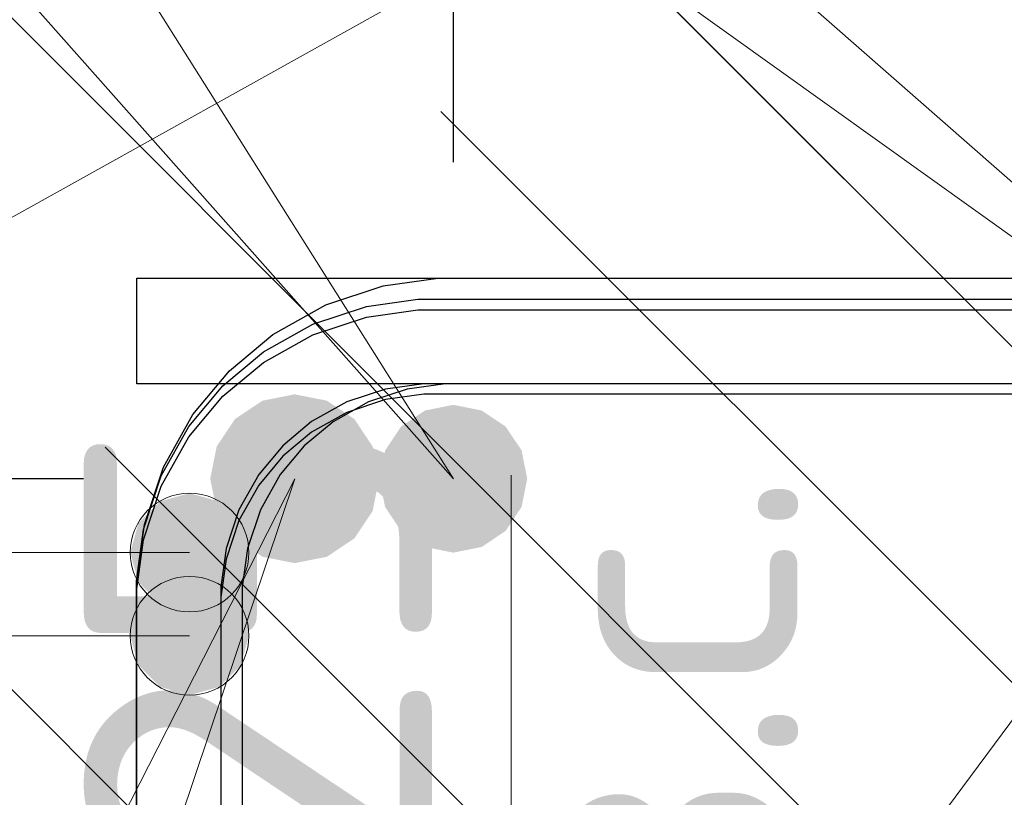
# Model space of a CAD drawing. Header units: metres. Extents: x -38 to 97, y -15 to 21.
# Tile 55 of 225: x 72.214 to 72.3074, y 3.3168 to 3.3905. Entities that reach past the tile are written whole.
import ezdxf

# ---------------------------------------------------------------- set-up
doc = ezdxf.new("R2010")
doc.units = ezdxf.units.M
doc.header["$PDMODE"] = 65
for name, color, linetype, lineweight in [('XR$3$Арм.стержн.горизонт. 1', 180, 'Continuous', 35), ('XR$3$Размерная линия_ общее', 7, 'Continuous', 13), ('XR$4$Арм. стержнями верхней зоны', 180, 'Continuous', 35), ('XR$4$Арм.стержн. Арматура края', 96, 'Continuous', 35), ('XR$4$Арм.стержн. Доп. арматура', 180, 'Continuous', 35), ('XR$4$Арм.стержн. Хомут', 240, 'Continuous', 35), ('XR$4$Арм.стержн.горизонт. 1', 180, 'Continuous', 35), ('XR$4$Размерная линия (1)', 7, 'Continuous', 13), ('XR$6$Арм. стержнями верхней зоны', 180, 'Continuous', 35), ('XR$6$Арм.стержн. Арматура края', 96, 'Continuous', 35), ('XR$6$Арм.стержн. Доп. арматура', 180, 'Continuous', 35), ('XR$6$Арм.стержн. Хомут', 240, 'Continuous', 35), ('XR$6$Арм.стержн.горизонт. 1', 180, 'Continuous', 35), ('XR$6$Размерная линия (1)', 7, 'Continuous', 13)]:
    doc.layers.add(name, color=color, linetype=linetype, lineweight=lineweight)
doc.styles.add('ISOCPEUR', font='txt')
doc.dimstyles.new('DIMSTYLE_11', dxfattribs={"dimtxt": 0.033, "dimasz": 0.0375, "dimexe": 0, "dimexo": 0, "dimgap": 0.0165, "dimtad": 2, "dimdec": 0, "dimlfac": 1000, "dimrnd": 1, "dimzin": 12, "dimdsep": 46, "dimtxsty": 'ISOCPEUR', "dimblk1": 'ALL_ML_STRICH', "dimblk2": 'ALL_ML_STRICH', "dimsah": 1, "dimcen": 0, "dimclrd": 7, "dimclre": 256, "dimclrt": 7, "dimadec": 0, "dimazin": 0, "dimtfac": 1, "dimtdec": 0, "dimtix": 1, "dimtmove": 2, "dimatfit": 3, "dimfxl": 0, "dimtvp": 1.2, "dimtzin": 0, "dimlwd": 0, "dimlwe": -3, "dimarcsym": 0})
doc.dimstyles.new('DIMSTYLE_12', dxfattribs={"dimtxt": 0.03, "dimasz": 0.03, "dimexe": 0, "dimexo": 0, "dimgap": 0.015, "dimtad": 2, "dimdec": 0, "dimlfac": 1000, "dimrnd": 1, "dimzin": 12, "dimdsep": 46, "dimtxsty": 'ISOCPEUR', "dimblk1": 'ALL_ML_STRICH', "dimblk2": 'ALL_ML_STRICH', "dimsah": 1, "dimcen": 0, "dimclrd": 7, "dimclre": 256, "dimclrt": 7, "dimadec": 0, "dimazin": 0, "dimtfac": 1, "dimtdec": 0, "dimtix": 1, "dimtmove": 2, "dimatfit": 3, "dimfxl": 0, "dimtzin": 0, "dimlwd": 0, "dimlwe": -3, "dimarcsym": 0})
doc.dimstyles.new('DIMSTYLE_14', dxfattribs={"dimtxt": 0.03, "dimasz": 0.03, "dimexe": 0, "dimexo": 0, "dimgap": 0.015, "dimtad": 2, "dimdec": 0, "dimlfac": 1000, "dimrnd": 1, "dimzin": 12, "dimdsep": 46, "dimtxsty": 'ISOCPEUR', "dimblk1": 'ALL_ML_STRICH', "dimblk2": 'ALL_ML_STRICH', "dimsah": 1, "dimcen": 0, "dimclrd": 7, "dimclre": 256, "dimclrt": 7, "dimadec": 0, "dimazin": 0, "dimtfac": 1, "dimtdec": 0, "dimtix": 1, "dimtmove": 2, "dimatfit": 3, "dimfxl": 0, "dimtvp": 1.2, "dimtzin": 0, "dimlwd": 0, "dimlwe": -3, "dimarcsym": 0})
doc.dimstyles.new('DIMSTYLE_23', dxfattribs={"dimtxt": 0.03, "dimasz": 0.03, "dimexe": 0, "dimexo": 0, "dimgap": 0.015, "dimtad": 2, "dimdec": 0, "dimlfac": 1000, "dimrnd": 5, "dimzin": 12, "dimdsep": 46, "dimtxsty": 'ISOCPEUR', "dimblk1": 'ALL_ML_STRICH', "dimblk2": 'ALL_ML_STRICH', "dimsah": 1, "dimcen": 0, "dimclrd": 7, "dimclre": 256, "dimclrt": 7, "dimadec": 0, "dimazin": 0, "dimtfac": 1, "dimtdec": 0, "dimtix": 1, "dimtmove": 2, "dimatfit": 3, "dimfxl": 0, "dimtvp": 1.2, "dimtzin": 0, "dimlwd": 0, "dimlwe": -3, "dimarcsym": 0})
doc.dimstyles.new('DIMSTYLE_24', dxfattribs={"dimtxt": 0.03, "dimasz": 0.03, "dimexe": 0, "dimexo": 0, "dimgap": 0.015, "dimtad": 2, "dimdec": 0, "dimlfac": 1000, "dimrnd": 5, "dimzin": 12, "dimdsep": 46, "dimtxsty": 'ISOCPEUR', "dimblk1": 'ALL_ML_STRICH', "dimblk2": 'ALL_ML_STRICH', "dimsah": 1, "dimcen": 0, "dimclrd": 7, "dimclre": 256, "dimclrt": 7, "dimadec": 0, "dimazin": 0, "dimtfac": 1, "dimtdec": 0, "dimtix": 1, "dimtmove": 2, "dimatfit": 3, "dimfxl": 0, "dimtzin": 0, "dimlwd": 0, "dimlwe": -3, "dimarcsym": 0})
pattern_1 = [(135, (0, 0), (-0.031819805, -0.031819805), [0.4, -0.05, 0, -0.05]), (135, (-0.01591, -0.01591), (-0.031819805, -0.031819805), [0.8, -0.1, 0.1, -0.1])]

# ---------------------------------------------------------------- blocks, each defined once
blk = doc.blocks.new('ALL_ML_STRICH')
at = {"color": 0, "linetype": 'ByBlock', "lineweight": -2}
for p, q in [((0, -0.5), (0, 0.5)), ((-0.3, -0.3), (0.3, 0.3)), ((-1, 0), (0.5, 0))]:
    blk.add_line(p, q, dxfattribs=at)
blk = doc.blocks.new('*D96')
at = {"layer": 'DEFPOINTS', "color": 7, "linetype": 'Continuous', "lineweight": 13, "transparency": 33554687}
for p in [(72.22062, 3.283307), (72.22562, 3.258307), (72.260607, 3.258307)]:
    blk.add_point(p, dxfattribs=at)
at = {"layer": 'XR$3$Размерная линия_ общее', "color": 253, "linetype": 'Continuous', "lineweight": -2, "true_color": 0xa0a0a0, "transparency": 33554687}
for p, q in [((72.24062, 3.283307), (72.260607, 3.283307)), ((72.24562, 3.258307), (72.260607, 3.258307))]:
    blk.add_line(p, q, dxfattribs=at)
at = {"layer": 'XR$3$Размерная линия_ общее', "color": 7, "linetype": 'Continuous', "lineweight": -2, "transparency": 33554687}
blk.add_line((72.260607, 3.258307), (72.260607, 3.283307), dxfattribs=at)
at = {"layer": 'XR$3$Размерная линия_ общее', "color": 7, "linetype": 'Continuous', "lineweight": 13, "transparency": 33554687, "xscale": 0.0375, "yscale": 0.0375, "zscale": 0.0375}
for p, rotation in [((72.260607, 3.283307), 90), ((72.260607, 3.258307), 270)]:
    blk.add_blockref('ALL_ML_STRICH', p, dxfattribs=dict(at, rotation=rotation))
at = {"layer": 'XR$3$Размерная линия_ общее', "color": 7, "linetype": 'Continuous', "lineweight": 13, "transparency": 33554687, "insert": (72.260817, 3.303083), "char_height": 0.027, "width": 0.00135, "attachment_point": 1, "rotation": 90, "line_spacing_factor": 0.60241, "style": 'ISOCPEUR'}
blk.add_mtext('з.с.', dxfattribs=at)
at = {"layer": 'XR$3$Размерная линия_ общее', "color": 7, "linetype": 'Continuous', "lineweight": 13, "transparency": 33554687, "insert": (72.236607, 3.330032), "char_height": 0.033, "width": 0.066, "attachment_point": 5, "rotation": 90, "style": 'ISOCPEUR'}
blk.add_mtext('\\A1;{25}', dxfattribs=at)
blk = doc.blocks.new('*D338')
at = {"layer": 'DEFPOINTS', "color": 7, "linetype": 'Continuous', "lineweight": 13, "transparency": 33554687}
for p in [(72.200139, 3.479037), (72.200139, 3.391972), (72.255139, 3.356972)]:
    blk.add_point(p, dxfattribs=at)
at = {"layer": 'XR$4$Размерная линия (1)', "color": 9, "linetype": 'Continuous', "lineweight": -2, "true_color": 0xc7c7c7, "transparency": 33554687}
for p, q in [((72.200139, 3.411972), (72.200139, 3.479037)), ((72.255139, 3.376972), (72.255139, 3.479037))]:
    blk.add_line(p, q, dxfattribs=at)
at = {"layer": 'XR$4$Размерная линия (1)', "color": 7, "linetype": 'Continuous', "lineweight": -2, "transparency": 33554687}
blk.add_line((72.200139, 3.479037), (72.255139, 3.479037), dxfattribs=at)
at = {"layer": 'XR$4$Размерная линия (1)', "color": 7, "linetype": 'Continuous', "lineweight": 13, "transparency": 33554687, "xscale": 0.03, "yscale": 0.03, "zscale": 0.03, "rotation": 180}
blk.add_blockref('ALL_ML_STRICH', (72.200139, 3.479037), dxfattribs=at)
at = {"layer": 'XR$4$Размерная линия (1)', "color": 7, "linetype": 'Continuous', "lineweight": 13, "transparency": 33554687, "xscale": 0.03, "yscale": 0.03, "zscale": 0.03}
blk.add_blockref('ALL_ML_STRICH', (72.255139, 3.479037), dxfattribs=at)
at = {"layer": 'XR$4$Размерная линия (1)', "color": 7, "linetype": 'Continuous', "lineweight": 13, "transparency": 33554687, "insert": (72.281413, 3.552915), "char_height": 0.03, "width": 0.06, "attachment_point": 5, "style": 'ISOCPEUR'}
blk.add_mtext('\\A1;{55}', dxfattribs=at)
blk = doc.blocks.new('*D339')
at = {"layer": 'DEFPOINTS', "color": 7, "linetype": 'Continuous', "lineweight": 13, "transparency": 33554687}
for p in [(72.255139, 3.479037), (72.255139, 3.356972), (72.340063, 3.356972)]:
    blk.add_point(p, dxfattribs=at)
at = {"layer": 'XR$4$Размерная линия (1)', "color": 9, "linetype": 'Continuous', "lineweight": -2, "true_color": 0xc7c7c7, "transparency": 33554687}
for p, q in [((72.255139, 3.376972), (72.255139, 3.479037)), ((72.340063, 3.376972), (72.340063, 3.479037))]:
    blk.add_line(p, q, dxfattribs=at)
at = {"layer": 'XR$4$Размерная линия (1)', "color": 7, "linetype": 'Continuous', "lineweight": -2, "transparency": 33554687}
blk.add_line((72.255139, 3.479037), (72.340063, 3.479037), dxfattribs=at)
at = {"layer": 'XR$4$Размерная линия (1)', "color": 7, "linetype": 'Continuous', "lineweight": 13, "transparency": 33554687, "xscale": 0.03, "yscale": 0.03, "zscale": 0.03, "rotation": 180}
blk.add_blockref('ALL_ML_STRICH', (72.255139, 3.479037), dxfattribs=at)
at = {"layer": 'XR$4$Размерная линия (1)', "color": 7, "linetype": 'Continuous', "lineweight": 13, "transparency": 33554687, "xscale": 0.03, "yscale": 0.03, "zscale": 0.03}
blk.add_blockref('ALL_ML_STRICH', (72.340063, 3.479037), dxfattribs=at)
at = {"layer": 'XR$4$Размерная линия (1)', "color": 7, "linetype": 'Continuous', "lineweight": 13, "transparency": 33554687, "insert": (72.299101, 3.501537), "char_height": 0.03, "width": 0.06, "attachment_point": 5, "style": 'ISOCPEUR'}
blk.add_mtext('\\A1;{85}', dxfattribs=at)
blk = doc.blocks.new('*D570')
at = {"layer": 'DEFPOINTS', "color": 7, "linetype": 'Continuous', "lineweight": 13, "transparency": 33554687}
for p in [(72.240101, 3.346972), (72.154832, 3.226972), (72.240101, 3.226972)]:
    blk.add_point(p, dxfattribs=at)
at = {"layer": 'XR$4$Размерная линия (1)', "color": 9, "linetype": 'Continuous', "lineweight": -2, "true_color": 0xc7c7c7, "transparency": 33554687}
for p, q in [((72.220101, 3.346972), (72.154832, 3.346972)), ((72.220101, 3.226972), (72.154832, 3.226972))]:
    blk.add_line(p, q, dxfattribs=at)
at = {"layer": 'XR$4$Размерная линия (1)', "color": 7, "linetype": 'Continuous', "lineweight": -2, "transparency": 33554687}
blk.add_line((72.154832, 3.226972), (72.154832, 3.346972), dxfattribs=at)
at = {"layer": 'XR$4$Размерная линия (1)', "color": 7, "linetype": 'Continuous', "lineweight": 13, "transparency": 33554687, "xscale": 0.03, "yscale": 0.03, "zscale": 0.03}
for p, rotation in [((72.154832, 3.346972), 90), ((72.154832, 3.226972), 270)]:
    blk.add_blockref('ALL_ML_STRICH', p, dxfattribs=dict(at, rotation=rotation))
at = {"layer": 'XR$4$Размерная линия (1)', "color": 7, "linetype": 'Continuous', "lineweight": 13, "transparency": 33554687, "insert": (72.132332, 3.291472), "char_height": 0.03, "width": 0.09, "attachment_point": 5, "rotation": 90, "style": 'ISOCPEUR'}
blk.add_mtext('\\A1;{120}', dxfattribs=at)
blk = doc.blocks.new('*D571')
at = {"layer": 'DEFPOINTS', "color": 7, "linetype": 'Continuous', "lineweight": 13, "transparency": 33554687}
for p in [(72.200139, 3.391972), (72.154832, 3.346972), (72.240101, 3.346972)]:
    blk.add_point(p, dxfattribs=at)
at = {"layer": 'XR$4$Размерная линия (1)', "color": 9, "linetype": 'Continuous', "lineweight": -2, "true_color": 0xc7c7c7, "transparency": 33554687}
for p, q in [((72.180139, 3.391972), (72.154832, 3.391972)), ((72.220101, 3.346972), (72.154832, 3.346972))]:
    blk.add_line(p, q, dxfattribs=at)
at = {"layer": 'XR$4$Размерная линия (1)', "color": 7, "linetype": 'Continuous', "lineweight": -2, "transparency": 33554687}
blk.add_line((72.154832, 3.346972), (72.154832, 3.391972), dxfattribs=at)
at = {"layer": 'XR$4$Размерная линия (1)', "color": 7, "linetype": 'Continuous', "lineweight": 13, "transparency": 33554687, "xscale": 0.03, "yscale": 0.03, "zscale": 0.03}
for p, rotation in [((72.154832, 3.391972), 90), ((72.154832, 3.346972), 270)]:
    blk.add_blockref('ALL_ML_STRICH', p, dxfattribs=dict(at, rotation=rotation))
at = {"layer": 'XR$4$Размерная линия (1)', "color": 7, "linetype": 'Continuous', "lineweight": 13, "transparency": 33554687, "insert": (72.132432, 3.434257), "char_height": 0.03, "width": 0.06, "attachment_point": 5, "rotation": 90, "style": 'ISOCPEUR'}
blk.add_mtext('\\A1;{45}', dxfattribs=at)
blk = doc.blocks.new('*D655')
at = {"layer": 'DEFPOINTS', "color": 7, "linetype": 'Continuous', "lineweight": 13, "transparency": 33554687}
for p in [(72.200139, 3.479037), (72.200139, 3.391972), (72.255139, 3.356972)]:
    blk.add_point(p, dxfattribs=at)
at = {"layer": 'XR$6$Размерная линия (1)', "color": 9, "linetype": 'Continuous', "lineweight": -2, "true_color": 0xc7c7c7, "transparency": 33554687}
for p, q in [((72.200139, 3.411972), (72.200139, 3.479037)), ((72.255139, 3.376972), (72.255139, 3.479037))]:
    blk.add_line(p, q, dxfattribs=at)
at = {"layer": 'XR$6$Размерная линия (1)', "color": 7, "linetype": 'Continuous', "lineweight": -2, "transparency": 33554687}
blk.add_line((72.200139, 3.479037), (72.255139, 3.479037), dxfattribs=at)
at = {"layer": 'XR$6$Размерная линия (1)', "color": 7, "linetype": 'Continuous', "lineweight": 13, "transparency": 33554687, "xscale": 0.03, "yscale": 0.03, "zscale": 0.03, "rotation": 180}
blk.add_blockref('ALL_ML_STRICH', (72.200139, 3.479037), dxfattribs=at)
at = {"layer": 'XR$6$Размерная линия (1)', "color": 7, "linetype": 'Continuous', "lineweight": 13, "transparency": 33554687, "xscale": 0.03, "yscale": 0.03, "zscale": 0.03}
blk.add_blockref('ALL_ML_STRICH', (72.255139, 3.479037), dxfattribs=at)
at = {"layer": 'XR$6$Размерная линия (1)', "color": 7, "linetype": 'Continuous', "lineweight": 13, "transparency": 33554687, "insert": (72.281413, 3.552915), "char_height": 0.03, "width": 0.06, "attachment_point": 5, "style": 'ISOCPEUR'}
blk.add_mtext('\\A1;{55}', dxfattribs=at)
blk = doc.blocks.new('*D656')
at = {"layer": 'DEFPOINTS', "color": 7, "linetype": 'Continuous', "lineweight": 13, "transparency": 33554687}
for p in [(72.255139, 3.479037), (72.255139, 3.356972), (72.340063, 3.356972)]:
    blk.add_point(p, dxfattribs=at)
at = {"layer": 'XR$6$Размерная линия (1)', "color": 9, "linetype": 'Continuous', "lineweight": -2, "true_color": 0xc7c7c7, "transparency": 33554687}
for p, q in [((72.255139, 3.376972), (72.255139, 3.479037)), ((72.340063, 3.376972), (72.340063, 3.479037))]:
    blk.add_line(p, q, dxfattribs=at)
at = {"layer": 'XR$6$Размерная линия (1)', "color": 7, "linetype": 'Continuous', "lineweight": -2, "transparency": 33554687}
blk.add_line((72.255139, 3.479037), (72.340063, 3.479037), dxfattribs=at)
at = {"layer": 'XR$6$Размерная линия (1)', "color": 7, "linetype": 'Continuous', "lineweight": 13, "transparency": 33554687, "xscale": 0.03, "yscale": 0.03, "zscale": 0.03, "rotation": 180}
blk.add_blockref('ALL_ML_STRICH', (72.255139, 3.479037), dxfattribs=at)
at = {"layer": 'XR$6$Размерная линия (1)', "color": 7, "linetype": 'Continuous', "lineweight": 13, "transparency": 33554687, "xscale": 0.03, "yscale": 0.03, "zscale": 0.03}
blk.add_blockref('ALL_ML_STRICH', (72.340063, 3.479037), dxfattribs=at)
at = {"layer": 'XR$6$Размерная линия (1)', "color": 7, "linetype": 'Continuous', "lineweight": 13, "transparency": 33554687, "insert": (72.299101, 3.501537), "char_height": 0.03, "width": 0.06, "attachment_point": 5, "style": 'ISOCPEUR'}
blk.add_mtext('\\A1;{85}', dxfattribs=at)
blk = doc.blocks.new('*D947')
at = {"layer": 'DEFPOINTS', "color": 7, "linetype": 'Continuous', "lineweight": 13, "transparency": 33554687}
for p in [(72.240101, 3.346972), (72.154832, 3.226972), (72.240101, 3.226972)]:
    blk.add_point(p, dxfattribs=at)
at = {"layer": 'XR$6$Размерная линия (1)', "color": 9, "linetype": 'Continuous', "lineweight": -2, "true_color": 0xc7c7c7, "transparency": 33554687}
for p, q in [((72.220101, 3.346972), (72.154832, 3.346972)), ((72.220101, 3.226972), (72.154832, 3.226972))]:
    blk.add_line(p, q, dxfattribs=at)
at = {"layer": 'XR$6$Размерная линия (1)', "color": 7, "linetype": 'Continuous', "lineweight": -2, "transparency": 33554687}
blk.add_line((72.154832, 3.226972), (72.154832, 3.346972), dxfattribs=at)
at = {"layer": 'XR$6$Размерная линия (1)', "color": 7, "linetype": 'Continuous', "lineweight": 13, "transparency": 33554687, "xscale": 0.03, "yscale": 0.03, "zscale": 0.03}
for p, rotation in [((72.154832, 3.346972), 90), ((72.154832, 3.226972), 270)]:
    blk.add_blockref('ALL_ML_STRICH', p, dxfattribs=dict(at, rotation=rotation))
at = {"layer": 'XR$6$Размерная линия (1)', "color": 7, "linetype": 'Continuous', "lineweight": 13, "transparency": 33554687, "insert": (72.132332, 3.291472), "char_height": 0.03, "width": 0.09, "attachment_point": 5, "rotation": 90, "style": 'ISOCPEUR'}
blk.add_mtext('\\A1;{120}', dxfattribs=at)
blk = doc.blocks.new('*D948')
at = {"layer": 'DEFPOINTS', "color": 7, "linetype": 'Continuous', "lineweight": 13, "transparency": 33554687}
for p in [(72.200139, 3.391972), (72.154832, 3.346972), (72.240101, 3.346972)]:
    blk.add_point(p, dxfattribs=at)
at = {"layer": 'XR$6$Размерная линия (1)', "color": 9, "linetype": 'Continuous', "lineweight": -2, "true_color": 0xc7c7c7, "transparency": 33554687}
for p, q in [((72.180139, 3.391972), (72.154832, 3.391972)), ((72.220101, 3.346972), (72.154832, 3.346972))]:
    blk.add_line(p, q, dxfattribs=at)
at = {"layer": 'XR$6$Размерная линия (1)', "color": 7, "linetype": 'Continuous', "lineweight": -2, "transparency": 33554687}
blk.add_line((72.154832, 3.346972), (72.154832, 3.391972), dxfattribs=at)
at = {"layer": 'XR$6$Размерная линия (1)', "color": 7, "linetype": 'Continuous', "lineweight": 13, "transparency": 33554687, "xscale": 0.03, "yscale": 0.03, "zscale": 0.03}
for p, rotation in [((72.154832, 3.391972), 90), ((72.154832, 3.346972), 270)]:
    blk.add_blockref('ALL_ML_STRICH', p, dxfattribs=dict(at, rotation=rotation))
at = {"layer": 'XR$6$Размерная линия (1)', "color": 7, "linetype": 'Continuous', "lineweight": 13, "transparency": 33554687, "insert": (72.132432, 3.434257), "char_height": 0.03, "width": 0.06, "attachment_point": 5, "rotation": 90, "style": 'ISOCPEUR'}
blk.add_mtext('\\A1;{45}', dxfattribs=at)

msp = doc.modelspace()

# ---------------------------------------------------------------- hatches: boundary and pattern name
at = {"linetype": 'Continuous', "lineweight": 13, "transparency": 33554687}
h = msp.add_hatch(dxfattribs=at)
h.set_pattern_fill('__________540', scale=0.015, style=0, pattern_type=2)
h.set_pattern_definition(pattern_1)
h.paths.add_polyline_path([(72.345916, 3.618307), (72.125916, 3.618307), (72.125916, 3.498307), (72.045916, 3.458307), (72.045916, 3.258307), (72.345916, 3.258307)], flags=0)
h = msp.add_hatch(dxfattribs=at)
h.set_pattern_fill('__________540', scale=0.015, style=0, pattern_type=2)
h.set_pattern_definition(pattern_1)
h.paths.add_polyline_path([(72.20014, 3.391972), (72.20014, 3.191972), (72.627321, 3.191972), (72.627321, 3.391972)], flags=0)
h = msp.add_hatch(dxfattribs=at)
h.set_pattern_fill('__________540', scale=0.015, style=0, pattern_type=2)
h.set_pattern_definition(pattern_1)
h.paths.add_polyline_path([(72.20014, 3.391972), (72.20014, 3.191972), (72.627321, 3.191972), (72.627321, 3.391972)], flags=0)
at = {"layer": 'XR$4$Арм.стержн. Арматура края', "linetype": 'Continuous', "lineweight": 13, "transparency": 33554687}
for points in [[(72.227327, 3.344817), (72.230139, 3.334354), (72.230139, 3.345604)], [(72.230139, 3.345604), (72.230139, 3.334354), (72.232952, 3.335142)], [(72.230139, 3.345604), (72.232952, 3.335142), (72.232952, 3.344817)], [(72.225302, 3.342792), (72.227327, 3.335142), (72.227327, 3.344817)], [(72.227327, 3.344817), (72.227327, 3.335142), (72.230139, 3.334354)], [(72.232952, 3.344817), (72.232952, 3.335142), (72.234977, 3.337167)], [(72.232952, 3.344817), (72.234977, 3.337167), (72.234977, 3.342792)], [(72.225302, 3.337167), (72.225302, 3.342792), (72.224514, 3.339979)], [(72.225302, 3.342792), (72.225302, 3.337167), (72.227327, 3.335142)], [(72.234977, 3.342792), (72.234977, 3.337167), (72.235764, 3.339979)]]:
    msp.add_hatch(color=7, dxfattribs=at).paths.add_polyline_path(points)
at = {"layer": 'XR$4$Арм.стержн. Доп. арматура', "linetype": 'Continuous', "lineweight": 50, "transparency": 33554687}
msp.add_hatch(color=7, dxfattribs=at).paths.add_polyline_path([(72.262139, 3.346972), (72.261606, 3.349651), (72.260089, 3.351922), (72.257818, 3.353439), (72.255139, 3.353972), (72.25246, 3.353439), (72.250189, 3.351922), (72.248672, 3.349651), (72.248139, 3.346972), (72.248672, 3.344293), (72.250189, 3.342022), (72.25246, 3.340505), (72.255139, 3.339972), (72.257818, 3.340505), (72.260089, 3.342022), (72.261606, 3.344293)])
at = {"layer": 'XR$4$Арм.стержн.горизонт. 1', "linetype": 'Continuous', "lineweight": 50, "transparency": 33554687}
msp.add_hatch(color=7, dxfattribs=at).paths.add_polyline_path([(72.248101, 3.346972), (72.247492, 3.350034), (72.245758, 3.352629), (72.243163, 3.354363), (72.240101, 3.354972), (72.23704, 3.354363), (72.234444, 3.352629), (72.23271, 3.350034), (72.232101, 3.346972), (72.23271, 3.343911), (72.234444, 3.341315), (72.23704, 3.339581), (72.240101, 3.338972), (72.243163, 3.339581), (72.245758, 3.341315), (72.247492, 3.343911)])
at = {"layer": 'XR$6$Арм.стержн. Арматура края', "linetype": 'Continuous', "lineweight": 13, "transparency": 33554687}
for points in [[(72.227327, 3.336929), (72.230139, 3.326467), (72.230139, 3.337717)], [(72.230139, 3.337717), (72.230139, 3.326467), (72.232952, 3.327254)], [(72.230139, 3.337717), (72.232952, 3.327254), (72.232952, 3.336929)], [(72.225302, 3.334904), (72.227327, 3.327254), (72.227327, 3.336929)], [(72.227327, 3.336929), (72.227327, 3.327254), (72.230139, 3.326467)], [(72.232952, 3.336929), (72.232952, 3.327254), (72.234977, 3.329279)], [(72.232952, 3.336929), (72.234977, 3.329279), (72.234977, 3.334904)], [(72.225302, 3.329279), (72.225302, 3.334904), (72.224514, 3.332092)], [(72.225302, 3.334904), (72.225302, 3.329279), (72.227327, 3.327254)], [(72.234977, 3.334904), (72.234977, 3.329279), (72.235764, 3.332092)]]:
    msp.add_hatch(color=7, dxfattribs=at).paths.add_polyline_path(points)
at = {"layer": 'XR$6$Арм.стержн. Доп. арматура', "linetype": 'Continuous', "lineweight": 50, "transparency": 33554687}
msp.add_hatch(color=7, dxfattribs=at).paths.add_polyline_path([(72.262139, 3.346972), (72.261606, 3.349651), (72.260089, 3.351922), (72.257818, 3.353439), (72.255139, 3.353972), (72.25246, 3.353439), (72.250189, 3.351922), (72.248672, 3.349651), (72.248139, 3.346972), (72.248672, 3.344293), (72.250189, 3.342022), (72.25246, 3.340505), (72.255139, 3.339972), (72.257818, 3.340505), (72.260089, 3.342022), (72.261606, 3.344293)])
at = {"layer": 'XR$6$Арм.стержн.горизонт. 1', "linetype": 'Continuous', "lineweight": 50, "transparency": 33554687}
msp.add_hatch(color=7, dxfattribs=at).paths.add_polyline_path([(72.248101, 3.346972), (72.247492, 3.350034), (72.245758, 3.352629), (72.243163, 3.354363), (72.240101, 3.354972), (72.23704, 3.354363), (72.234444, 3.352629), (72.23271, 3.350034), (72.232101, 3.346972), (72.23271, 3.343911), (72.234444, 3.341315), (72.23704, 3.339581), (72.240101, 3.338972), (72.243163, 3.339581), (72.245758, 3.341315), (72.247492, 3.343911)])

# ---------------------------------------------------------------- linework, layer by layer
at = {"color": 7, "linetype": 'Continuous', "lineweight": 13, "transparency": 33554687}
msp.add_line((72.260607, 3.283307), (72.260607, 3.347307), dxfattribs=at)
at = {"layer": 'XR$3$Арм.стержн.горизонт. 1', "color": 7, "linetype": 'Continuous', "lineweight": 13, "transparency": 33554687}
msp.add_line((71.984198, 3.244266), (72.305916, 3.423307), dxfattribs=at)
at = {"layer": 'XR$4$Арм. стержнями верхней зоны', "color": 4, "linetype": 'Continuous', "lineweight": 25, "transparency": 33554687}
msp.add_lwpolyline([(72.225139, 3.365972), (72.632321, 3.365972), (72.632321, 3.355972), (72.225139, 3.355972), (72.225139, 3.365972)], dxfattribs=at)
msp.add_lwpolyline([(72.225139, 3.365972), (72.632321, 3.365972), (72.632321, 3.355972), (72.225139, 3.355972), (72.225139, 3.365972)], dxfattribs=at)
at = {"layer": 'XR$4$Арм.стержн. Арматура края', "color": 7, "linetype": 'Continuous', "lineweight": 13, "transparency": 33554687}
for p, q in [((72.230139, 3.345604), (72.230139, 3.345604)), ((72.055326, 3.339979), (72.230139, 3.339979)), ((72.224514, 3.339979), (72.224514, 3.339979)), ((72.235764, 3.339979), (72.235764, 3.339979)), ((72.230139, 3.334354), (72.230139, 3.334354))]:
    msp.add_line(p, q, dxfattribs=at)
at = {"layer": 'XR$4$Арм.стержн. Арматура края', "color": 4, "linetype": 'Continuous', "lineweight": 25, "transparency": 33554687}
for points in [[(72.632321, 3.231972), (72.253704, 3.231972), (72.248488, 3.232698), (72.243049, 3.234491), (72.23804, 3.237296), (72.233912, 3.240745), (72.230464, 3.244873), (72.227658, 3.249882), (72.225865, 3.255321), (72.225139, 3.260537), (72.225139, 3.337408), (72.225865, 3.342623), (72.227658, 3.348063), (72.230464, 3.353072), (72.233912, 3.3572), (72.23804, 3.360648), (72.243049, 3.363453), (72.248488, 3.365246), (72.253704, 3.365972), (72.632321, 3.365972)], [(72.632321, 3.355972), (72.254396, 3.355972), (72.250761, 3.355466), (72.247095, 3.354258), (72.243737, 3.352378), (72.241011, 3.3501), (72.238734, 3.347374), (72.236854, 3.344017), (72.235645, 3.34035), (72.235139, 3.336715), (72.235139, 3.261229), (72.235645, 3.257594), (72.236854, 3.253927), (72.238734, 3.25057), (72.241011, 3.247844), (72.243737, 3.245567), (72.247095, 3.243687), (72.250761, 3.242478), (72.254396, 3.241972), (72.632321, 3.241972)]]:
    msp.add_lwpolyline(points, dxfattribs=at)
at = {"layer": 'XR$4$Арм.стержн. Арматура края', "color": 7, "linetype": 'Continuous', "lineweight": 13, "transparency": 33554687}
msp.add_circle((72.230139, 3.339979), 0.005625, dxfattribs=at)
at = {"layer": 'XR$4$Арм.стержн. Доп. арматура', "color": 7, "linetype": 'Continuous', "lineweight": 13, "transparency": 33554687}
for q in [(72.255139, 3.346972), (72.340063, 3.346972)]:
    msp.add_line((72.150083, 3.513778), q, dxfattribs=at)
at = {"layer": 'XR$4$Арм.стержн. Хомут', "color": 40, "linetype": 'Continuous', "lineweight": 25, "transparency": 33554687}
for points in [[(72.225101, 3.143649), (72.225101, 3.336295), (72.22578, 3.341175), (72.227455, 3.346255), (72.230074, 3.350932), (72.233291, 3.354782), (72.237142, 3.357999), (72.241818, 3.360618), (72.246898, 3.362293), (72.251778, 3.362972), (72.398463, 3.362972), (72.403343, 3.362293), (72.408423, 3.360618), (72.413099, 3.357999), (72.41695, 3.354782), (72.420167, 3.350932), (72.422786, 3.346255), (72.424461, 3.341175), (72.42514, 3.336295), (72.42514, 3.143649)], [(72.225101, 3.143649), (72.225101, 3.336295), (72.22578, 3.341175), (72.227455, 3.346255), (72.230074, 3.350932), (72.233291, 3.354782), (72.237142, 3.357999), (72.241818, 3.360618), (72.246898, 3.362293), (72.251778, 3.362972), (72.398463, 3.362972), (72.403343, 3.362293), (72.408423, 3.360618), (72.413099, 3.357999), (72.41695, 3.354782), (72.420167, 3.350932), (72.422786, 3.346255), (72.424461, 3.341175), (72.42514, 3.336295), (72.42514, 3.143649)], [(72.225101, 3.143649), (72.225101, 3.336295), (72.22578, 3.341175), (72.227455, 3.346255), (72.230074, 3.350932), (72.233291, 3.354782), (72.237142, 3.357999), (72.241818, 3.360618), (72.246898, 3.362293), (72.251778, 3.362972), (72.398463, 3.362972), (72.403343, 3.362293), (72.408423, 3.360618), (72.413099, 3.357999), (72.41695, 3.354782), (72.420167, 3.350932), (72.422786, 3.346255), (72.424461, 3.341175), (72.42514, 3.336295), (72.42514, 3.143649)], [(72.41714, 3.144203), (72.41714, 3.335741), (72.416637, 3.339357), (72.415429, 3.343019), (72.413551, 3.346374), (72.411271, 3.349103), (72.408541, 3.351383), (72.405186, 3.353262), (72.401524, 3.354469), (72.397909, 3.354972), (72.252332, 3.354972), (72.248716, 3.354469), (72.245054, 3.353262), (72.2417, 3.351383), (72.23897, 3.349103), (72.23669, 3.346374), (72.234812, 3.343019), (72.233604, 3.339357), (72.233101, 3.335741), (72.233101, 3.144203)], [(72.41714, 3.144203), (72.41714, 3.335741), (72.416637, 3.339357), (72.415429, 3.343019), (72.413551, 3.346374), (72.411271, 3.349103), (72.408541, 3.351383), (72.405186, 3.353262), (72.401524, 3.354469), (72.397909, 3.354972), (72.252332, 3.354972), (72.248716, 3.354469), (72.245054, 3.353262), (72.2417, 3.351383), (72.23897, 3.349103), (72.23669, 3.346374), (72.234812, 3.343019), (72.233604, 3.339357), (72.233101, 3.335741), (72.233101, 3.144203)], [(72.41714, 3.144203), (72.41714, 3.335741), (72.416637, 3.339357), (72.415429, 3.343019), (72.413551, 3.346374), (72.411271, 3.349103), (72.408541, 3.351383), (72.405186, 3.353262), (72.401524, 3.354469), (72.397909, 3.354972), (72.252332, 3.354972), (72.248716, 3.354469), (72.245054, 3.353262), (72.2417, 3.351383), (72.23897, 3.349103), (72.23669, 3.346374), (72.234812, 3.343019), (72.233604, 3.339357), (72.233101, 3.335741), (72.233101, 3.144203)]]:
    msp.add_lwpolyline(points, dxfattribs=at)
at = {"layer": 'XR$4$Арм.стержн.горизонт. 1', "color": 7, "linetype": 'Continuous', "lineweight": 13, "transparency": 33554687}
for q in [(72.240101, 3.346972), (72.325026, 3.346972)]:
    msp.add_line((72.053669, 2.980558), q, dxfattribs=at)
at = {"layer": 'XR$6$Арм. стержнями верхней зоны', "color": 4, "linetype": 'Continuous', "lineweight": 25, "transparency": 33554687}
msp.add_lwpolyline([(72.225139, 3.365972), (72.632321, 3.365972), (72.632321, 3.355972), (72.225139, 3.355972), (72.225139, 3.365972)], dxfattribs=at)
msp.add_lwpolyline([(72.225139, 3.365972), (72.632321, 3.365972), (72.632321, 3.355972), (72.225139, 3.355972), (72.225139, 3.365972)], dxfattribs=at)
at = {"layer": 'XR$6$Арм.стержн. Арматура края', "color": 7, "linetype": 'Continuous', "lineweight": 13, "transparency": 33554687}
for p, q in [((72.230139, 3.337717), (72.230139, 3.337717)), ((72.073999, 3.332092), (72.230139, 3.332092)), ((72.224514, 3.332092), (72.224514, 3.332092)), ((72.235764, 3.332092), (72.235764, 3.332092)), ((72.230139, 3.326467), (72.230139, 3.326467))]:
    msp.add_line(p, q, dxfattribs=at)
at = {"layer": 'XR$6$Арм.стержн. Арматура края', "color": 4, "linetype": 'Continuous', "lineweight": 25, "transparency": 33554687}
for points in [[(72.632321, 3.231972), (72.253704, 3.231972), (72.248488, 3.232698), (72.243049, 3.234491), (72.23804, 3.237296), (72.233912, 3.240745), (72.230464, 3.244873), (72.227658, 3.249882), (72.225865, 3.255321), (72.225139, 3.260537), (72.225139, 3.337408), (72.225865, 3.342623), (72.227658, 3.348063), (72.230464, 3.353072), (72.233912, 3.3572), (72.23804, 3.360648), (72.243049, 3.363453), (72.248488, 3.365246), (72.253704, 3.365972), (72.632321, 3.365972)], [(72.632321, 3.355972), (72.254396, 3.355972), (72.250761, 3.355466), (72.247095, 3.354258), (72.243737, 3.352378), (72.241011, 3.3501), (72.238734, 3.347374), (72.236854, 3.344017), (72.235645, 3.34035), (72.235139, 3.336715), (72.235139, 3.261229), (72.235645, 3.257594), (72.236854, 3.253927), (72.238734, 3.25057), (72.241011, 3.247844), (72.243737, 3.245567), (72.247095, 3.243687), (72.250761, 3.242478), (72.254396, 3.241972), (72.632321, 3.241972)]]:
    msp.add_lwpolyline(points, dxfattribs=at)
at = {"layer": 'XR$6$Арм.стержн. Арматура края', "color": 7, "linetype": 'Continuous', "lineweight": 13, "transparency": 33554687}
msp.add_circle((72.230139, 3.332092), 0.005625, dxfattribs=at)
at = {"layer": 'XR$6$Арм.стержн. Доп. арматура', "color": 7, "linetype": 'Continuous', "lineweight": 13, "transparency": 33554687}
for q in [(72.255139, 3.346972), (72.340063, 3.346972)]:
    msp.add_line((72.107274, 3.513744), q, dxfattribs=at)
at = {"layer": 'XR$6$Арм.стержн. Хомут', "color": 40, "linetype": 'Continuous', "lineweight": 25, "transparency": 33554687}
for points in [[(72.225101, 3.139824), (72.225101, 3.337295), (72.22578, 3.342175), (72.227455, 3.347255), (72.230074, 3.351932), (72.233291, 3.355782), (72.237142, 3.358999), (72.241818, 3.361618), (72.246898, 3.363293), (72.251778, 3.363972), (72.398463, 3.363972), (72.403343, 3.363293), (72.408423, 3.361618), (72.413099, 3.358999), (72.41695, 3.355782), (72.420167, 3.351932), (72.422786, 3.347255), (72.424461, 3.342175), (72.42514, 3.337295), (72.42514, 3.143649)], [(72.225101, 3.139824), (72.225101, 3.337295), (72.22578, 3.342175), (72.227455, 3.347255), (72.230074, 3.351932), (72.233291, 3.355782), (72.237142, 3.358999), (72.241818, 3.361618), (72.246898, 3.363293), (72.251778, 3.363972), (72.398463, 3.363972), (72.403343, 3.363293), (72.408423, 3.361618), (72.413099, 3.358999), (72.41695, 3.355782), (72.420167, 3.351932), (72.422786, 3.347255), (72.424461, 3.342175), (72.42514, 3.337295), (72.42514, 3.143649)], [(72.225101, 3.139824), (72.225101, 3.337295), (72.22578, 3.342175), (72.227455, 3.347255), (72.230074, 3.351932), (72.233291, 3.355782), (72.237142, 3.358999), (72.241818, 3.361618), (72.246898, 3.363293), (72.251778, 3.363972), (72.398463, 3.363972), (72.403343, 3.363293), (72.408423, 3.361618), (72.413099, 3.358999), (72.41695, 3.355782), (72.420167, 3.351932), (72.422786, 3.347255), (72.424461, 3.342175), (72.42514, 3.337295), (72.42514, 3.143649)], [(72.41714, 3.144203), (72.41714, 3.336741), (72.416637, 3.340357), (72.415429, 3.344019), (72.413551, 3.347374), (72.411271, 3.350103), (72.408541, 3.352383), (72.405186, 3.354262), (72.401524, 3.355469), (72.397909, 3.355972), (72.252332, 3.355972), (72.248716, 3.355469), (72.245054, 3.354262), (72.2417, 3.352383), (72.23897, 3.350103), (72.23669, 3.347374), (72.234812, 3.344019), (72.233604, 3.340357), (72.233101, 3.336741), (72.233101, 3.140378)], [(72.41714, 3.144203), (72.41714, 3.336741), (72.416637, 3.340357), (72.415429, 3.344019), (72.413551, 3.347374), (72.411271, 3.350103), (72.408541, 3.352383), (72.405186, 3.354262), (72.401524, 3.355469), (72.397909, 3.355972), (72.252332, 3.355972), (72.248716, 3.355469), (72.245054, 3.354262), (72.2417, 3.352383), (72.23897, 3.350103), (72.23669, 3.347374), (72.234812, 3.344019), (72.233604, 3.340357), (72.233101, 3.336741), (72.233101, 3.140378)], [(72.41714, 3.144203), (72.41714, 3.336741), (72.416637, 3.340357), (72.415429, 3.344019), (72.413551, 3.347374), (72.411271, 3.350103), (72.408541, 3.352383), (72.405186, 3.354262), (72.401524, 3.355469), (72.397909, 3.355972), (72.252332, 3.355972), (72.248716, 3.355469), (72.245054, 3.354262), (72.2417, 3.352383), (72.23897, 3.350103), (72.23669, 3.347374), (72.234812, 3.344019), (72.233604, 3.340357), (72.233101, 3.336741), (72.233101, 3.140378)]]:
    msp.add_lwpolyline(points, dxfattribs=at)
at = {"layer": 'XR$6$Арм.стержн.горизонт. 1', "color": 7, "linetype": 'Continuous', "lineweight": 13, "transparency": 33554687}
msp.add_line((72.114175, 2.97167), (72.240101, 3.346972), dxfattribs=at)

# ---------------------------------------------------------------- dimensions: what is measured, and where the dimension line sits
at = {"layer": 'XR$3$Размерная линия_ общее', "color": 7, "linetype": 'Continuous', "lineweight": 13, "transparency": 33554687}
dim = msp.add_linear_dim(base=(72.260607, 3.283307), p1=(72.24562, 3.258307), p2=(72.24062, 3.283307), angle=90, text='<>\\Xз.с.', dimstyle='DIMSTYLE_11', override={"dimpost": '<>', "dimclrd": 7, "dimclre": 253, "dimclrt": 7, "dimlwd": 0, "dimlwe": 65533}, dxfattribs=at)
dim.commit()
dim.dimension.update_dxf_attribs({"geometry": '*D96', "text_midpoint": (72.236607, 3.330032), "dimtype": 160})
at = {"layer": 'XR$4$Размерная линия (1)', "color": 7, "linetype": 'Continuous', "lineweight": 13, "transparency": 33554687}
for base, p1, p2, dimstyle, picture, middle in [((72.255139, 3.479037), (72.200139, 3.411972), (72.255139, 3.376972), 'DIMSTYLE_23', '*D338', (72.281413, 3.552915)), ((72.340063, 3.479037), (72.255139, 3.376972), (72.340063, 3.376972), 'DIMSTYLE_24', '*D339', (72.299101, 3.501537))]:
    dim = msp.add_linear_dim(base=base, p1=p1, p2=p2, dimstyle=dimstyle, override={"dimpost": '<>', "dimclrd": 7, "dimclre": 9, "dimclrt": 7, "dimlwd": 0, "dimlwe": 65533}, dxfattribs=at)
    dim.commit()
    dim.dimension.update_dxf_attribs({"geometry": picture, "text_midpoint": middle, "dimtype": 160})
for base, p1, p2, dimstyle, picture, middle in [((72.154832, 3.391972), (72.220101, 3.346972), (72.180139, 3.391972), 'DIMSTYLE_14', '*D571', (72.132432, 3.434257)), ((72.154832, 3.346972), (72.220101, 3.226972), (72.220101, 3.346972), 'DIMSTYLE_12', '*D570', (72.132332, 3.291472))]:
    dim = msp.add_linear_dim(base=base, p1=p1, p2=p2, angle=90, dimstyle=dimstyle, override={"dimpost": '<>', "dimclrd": 7, "dimclre": 9, "dimclrt": 7, "dimlwd": 0, "dimlwe": 65533}, dxfattribs=at)
    dim.commit()
    dim.dimension.update_dxf_attribs({"geometry": picture, "text_midpoint": middle, "dimtype": 160})
at = {"layer": 'XR$6$Размерная линия (1)', "color": 7, "linetype": 'Continuous', "lineweight": 13, "transparency": 33554687}
for base, p1, p2, dimstyle, picture, middle in [((72.255139, 3.479037), (72.200139, 3.411972), (72.255139, 3.376972), 'DIMSTYLE_23', '*D655', (72.281413, 3.552915)), ((72.340063, 3.479037), (72.255139, 3.376972), (72.340063, 3.376972), 'DIMSTYLE_24', '*D656', (72.299101, 3.501537))]:
    dim = msp.add_linear_dim(base=base, p1=p1, p2=p2, dimstyle=dimstyle, override={"dimpost": '<>', "dimclrd": 7, "dimclre": 9, "dimclrt": 7, "dimlwd": 0, "dimlwe": 65533}, dxfattribs=at)
    dim.commit()
    dim.dimension.update_dxf_attribs({"geometry": picture, "text_midpoint": middle, "dimtype": 160})
for base, p1, p2, dimstyle, picture, middle in [((72.154832, 3.391972), (72.220101, 3.346972), (72.180139, 3.391972), 'DIMSTYLE_14', '*D948', (72.132432, 3.434257)), ((72.154832, 3.346972), (72.220101, 3.226972), (72.220101, 3.346972), 'DIMSTYLE_12', '*D947', (72.132332, 3.291472))]:
    dim = msp.add_linear_dim(base=base, p1=p1, p2=p2, angle=90, dimstyle=dimstyle, override={"dimpost": '<>', "dimclrd": 7, "dimclre": 9, "dimclrt": 7, "dimlwd": 0, "dimlwe": 65533}, dxfattribs=at)
    dim.commit()
    dim.dimension.update_dxf_attribs({"geometry": picture, "text_midpoint": middle, "dimtype": 160})

doc.saveas('drawing.dxf')
